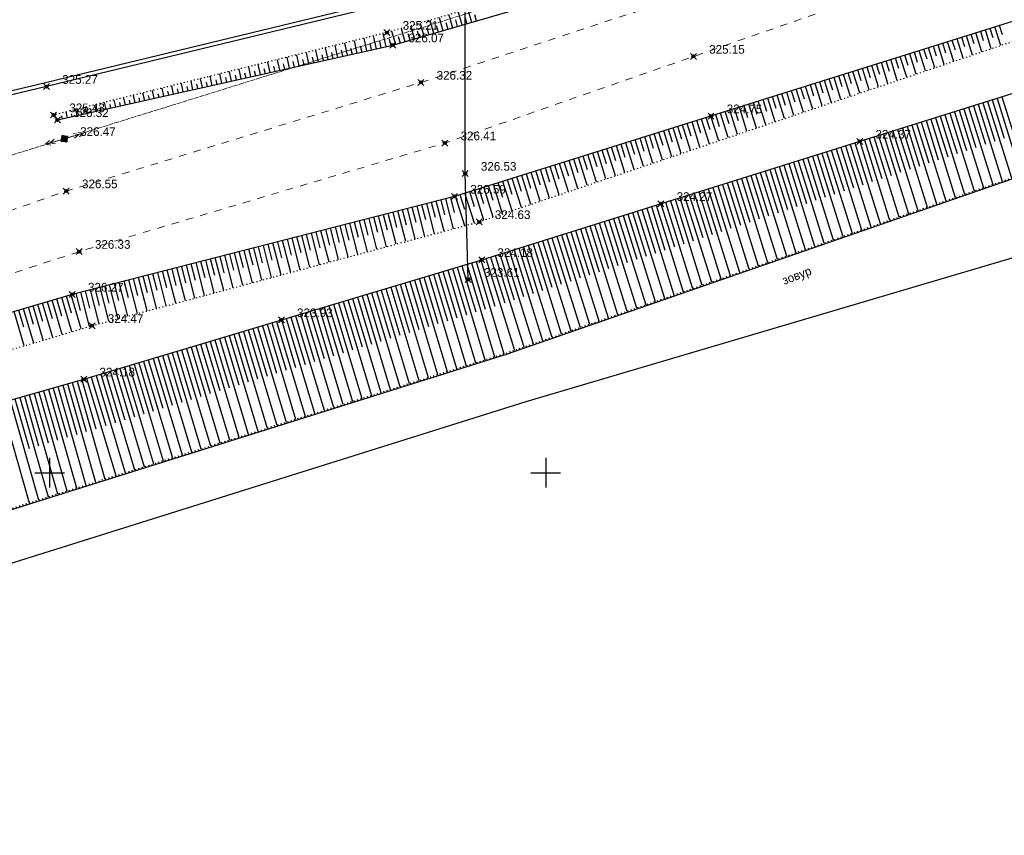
# Model space of a CAD drawing. Header units: metres. Extents: x 705573 to 711566, y 4301675 to 4311183.
# Tile 106 of 256: x 707975 to 708075, y 4308495 to 4308577. Entities that reach past the tile are written whole.
import ezdxf

# ---------------------------------------------------------------- set-up
doc = ezdxf.new("R2010")
doc.units = ezdxf.units.M
doc.header["$LTSCALE"] = 0.5
doc.header["$PDMODE"] = 35
doc.header["$PDSIZE"] = 0.3
for name, pattern in [('Auto_Street_NotBorder_Line_m1', [3, 1.5, -1.5]), ('Commnctn_Electr_VLP_High_Built_m1', [1, 1, 0]), ('Контура низ откосов  Штриховая 0.1-0.5 - - - - - - -', [0.6, 0.1, -0.5])]:
    doc.linetypes.add(name, pattern=pattern)
for name, color, linetype in [('(001) Сетка', 92, 'Continuous'), ('(004) Точки рельефа', 7, 'Continuous'), ('(013) Газ', 30, 'ИК_Газопровод -------г--------'), ('(027) Гидрография', 7, 'Continuous'), ('(035) Откосы', 7, 'Continuous'), ('(037) Контуры', 7, 'Continuous'), ('(040) Ограда', 7, 'Continuous')]:
    doc.layers.add(name, color=color, linetype=linetype)
doc.layers.add('AUTO#_ROADS_EXIST_L', color=7, linetype='Continuous', lineweight=15, true_color=0x000000)
doc.layers.add('COMMN_OBJCT_#####_B', color=7, linetype='Continuous', lineweight=15, true_color=0x000000)
doc.layers.add('COMMN_OBJCT_ELCTR_B', color=7, linetype='Continuous', true_color=0x000000)
doc.layers.add('COMMN_OBJCT_ELCTR_L', color=7, linetype='Continuous', true_color=0x000000)
doc.styles.add('BM-431', font='txt')
doc.styles.add('D-431', font='txt')
doc.styles.get("Standard").update_dxf_attribs({"font": 'times.ttf'})
doc.linetypes.add('GAZ_VOZDUSH', pattern='A,1,-2,["~",Standard,S=3,R=0,X=-1.5,Y=-1.5],-1,10', length=14)
doc.linetypes.add('ИК_Газопровод -------г--------', pattern='A,9,-0.6,["Г",Standard,S=1.2,R=0,X=0,Y=-0.6],-1.2', length=10.8)
doc.linetypes.add('ОГРАДА_ГЛИН', pattern='A,4,["|",Standard,S=0.8,R=0,X=0,Y=-0.8],0.5,["|",Standard,S=0.8,R=0,X=0,Y=-0.8],3.5', length=8)

# ---------------------------------------------------------------- blocks, each defined once
blk = doc.blocks.new('CommnctnPoleRCsquare_m1')
at = {"layer": 'COMMN_OBJCT_#####_B', "lineweight": 13, "true_color": 0xfffffe}
blk.add_hatch(color=7, dxfattribs=at).paths.add_polyline_path([(-0.6, 0.6), (-0.6, -0.6), (0.6, -0.6), (0.6, 0.6)])
at = {"layer": 'COMMN_OBJCT_#####_B', "lineweight": 13, "true_color": 0x000000}
blk.add_hatch(color=18, dxfattribs=at).paths.add_polyline_path([(-0.1, 0, 1), (0.1, 0, 1)])
at = {"layer": 'COMMN_OBJCT_#####_B', "color": 18, "lineweight": 9, "true_color": 0x000000}
blk.add_lwpolyline([(0.6, 0.6), (-0.6, 0.6), (-0.6, -0.6), (0.6, -0.6)], close=True, dxfattribs=at)
blk.add_circle((0, 0), 0.1, dxfattribs=at)
blk = doc.blocks.new('ElectricHighVLP_m1')
at = {"layer": 'COMMN_OBJCT_ELCTR_B', "color": 18, "linetype": 'Continuous', "lineweight": 20, "true_color": 0x000000}
for p, q in [((0, 0), (4, 0)), ((3, 0), (2, 0.5)), ((3, 0), (2, -0.5)), ((4, 0), (3, 0.5)), ((4, 0), (3, -0.5))]:
    blk.add_line(p, q, dxfattribs=at)
blk = doc.blocks.new('Setka')
at = {"layer": '(001) Сетка'}
for p, q in [((0, 1.5), (0, -1.5)), ((-1.5, 0), (1.5, 0))]:
    blk.add_line(p, q, dxfattribs=at)

msp = doc.modelspace()

# ---------------------------------------------------------------- linework, layer by layer
at = {"layer": '(013) Газ', "linetype": 'GAZ_VOZDUSH', "flags": 128}
msp.add_lwpolyline([(708020.656, 4308550.859), (708020.347, 4308561.55), (708020.347, 4308582.314), (708066.527, 4308595.733), (708114.826, 4308614.675), (708129.269, 4308766.29)], dxfattribs=at)
at = {"layer": '(027) Гидрография', "color": 4}
for points, elevation in [([(707567.997, 4308409.714), (707572.213, 4308410.824), (707620.984, 4308423.673), (707772.66, 4308463.725), (707924.336, 4308511.918), (708024.512, 4308543.363), (708124.69, 4308578.077), (708133.047, 4308582.686), (708145.112, 4308589.341), (708157.025, 4308592.604), (708191.793, 4308611.932)], 319.636), ([(707569.987, 4308404.936), (707574.204, 4308406.046), (707622.975, 4308418.895), (707774.65, 4308458.947), (707926.326, 4308507.14), (708026.502, 4308538.585), (708081.049, 4308554.696), (708126.68, 4308573.299), (708135.037, 4308577.909), (708147.102, 4308584.563), (708159.015, 4308587.826), (708193.783, 4308607.154)], 319.998)]:
    msp.add_lwpolyline(points, dxfattribs=dict(at, elevation=elevation))
at = {"layer": '(035) Откосы'}
for p, q in [((708018.687, 4308577.543, 326.315), (708019.065, 4308576.24, 326.315)), ((708019.646, 4308577.818, 326.315), (708020.023, 4308576.518, 326.315)), ((708020.605, 4308578.093, 326.315), (708020.981, 4308576.795, 326.315)), ((708021.272, 4308577.582, 326.315), (708021.46, 4308576.934, 326.315)), ((708015.811, 4308576.718, 326.315), (708016.192, 4308575.406, 326.315)), ((708016.77, 4308576.993, 326.315), (708017.15, 4308575.684, 326.315)), ((708017.729, 4308577.268, 326.315), (708018.108, 4308575.962, 326.315)), ((708018.397, 4308576.753, 326.315), (708018.587, 4308576.101, 326.315)), ((708019.356, 4308577.029, 326.315), (708019.544, 4308576.379, 326.315)), ((708020.314, 4308577.306, 326.315), (708020.502, 4308576.656, 326.315)), ((708012.055, 4308575.656, 326.315), (708012.349, 4308574.337, 326.315)), ((708012.935, 4308575.893, 326.315), (708013.318, 4308574.572, 326.315)), ((708013.894, 4308576.168, 326.315), (708014.276, 4308574.85, 326.315)), ((708014.564, 4308575.647, 326.315), (708014.755, 4308574.989, 326.315)), ((708014.853, 4308576.443, 326.315), (708015.234, 4308575.128, 326.315)), ((708015.522, 4308575.924, 326.315), (708015.713, 4308575.267, 326.315)), ((708016.481, 4308576.2, 326.315), (708016.671, 4308575.545, 326.315)), ((708017.439, 4308576.477, 326.315), (708017.629, 4308575.823, 326.315)), ((708071.646, 4308574.609, 326.118), (708071.345, 4308575.569, 326.118)), ((708072.421, 4308573.81, 326.118), (708071.822, 4308575.718, 326.118)), ((708072.597, 4308574.919, 326.118), (708072.299, 4308575.868, 326.118)), ((708073.368, 4308574.13, 326.118), (708072.776, 4308576.017, 326.118)), ((708073.547, 4308575.229, 326.118), (708073.253, 4308576.167, 326.118)), ((708074.315, 4308574.451, 326.118), (708073.73, 4308576.316, 326.118)), ((708074.497, 4308575.538, 326.118), (708074.206, 4308576.466, 326.118)), ((708008.181, 4308574.698, 326.315), (708008.456, 4308573.469, 326.315)), ((708009.15, 4308574.938, 326.315), (708009.429, 4308573.686, 326.315)), ((708010.118, 4308575.177, 326.315), (708010.403, 4308573.903, 326.315)), ((708010.746, 4308574.654, 326.315), (708010.889, 4308574.012, 326.315)), ((708011.087, 4308575.417, 326.315), (708011.376, 4308574.12, 326.315)), ((708011.717, 4308574.883, 326.315), (708011.863, 4308574.229, 326.315)), ((708012.687, 4308575.112, 326.315), (708012.836, 4308574.446, 326.315)), ((708013.606, 4308575.371, 326.315), (708013.797, 4308574.711, 326.315)), ((708068.795, 4308573.68, 326.118), (708068.484, 4308574.671, 326.118)), ((708069.58, 4308572.85, 326.118), (708068.961, 4308574.821, 326.118)), ((708069.746, 4308573.99, 326.118), (708069.438, 4308574.97, 326.118)), ((708070.527, 4308573.17, 326.118), (708069.915, 4308575.12, 326.118)), ((708070.696, 4308574.3, 326.118), (708070.392, 4308575.27, 326.118)), ((708071.474, 4308573.49, 326.118), (708070.869, 4308575.419, 326.118)), ((708004.308, 4308573.74, 326.315), (708004.562, 4308572.6, 326.315)), ((708005.276, 4308573.98, 326.315), (708005.535, 4308572.817, 326.315)), ((708006.245, 4308574.219, 326.315), (708006.509, 4308573.035, 326.315)), ((708006.862, 4308573.741, 326.315), (708006.996, 4308573.143, 326.315)), ((708007.213, 4308574.459, 326.315), (708007.482, 4308573.252, 326.315)), ((708007.833, 4308573.969, 326.315), (708007.969, 4308573.36, 326.315)), ((708008.804, 4308574.198, 326.315), (708008.942, 4308573.577, 326.315)), ((708009.775, 4308574.426, 326.315), (708009.916, 4308573.795, 326.315)), ((708065.791, 4308571.569, 326.118), (708065.147, 4308573.624, 326.118)), ((708065.944, 4308572.751, 326.118), (708065.623, 4308573.774, 326.118)), ((708066.738, 4308571.889, 326.118), (708066.1, 4308573.924, 326.118)), ((708066.895, 4308573.061, 326.118), (708066.577, 4308574.073, 326.118)), ((708067.685, 4308572.209, 326.118), (708067.054, 4308574.223, 326.118)), ((708067.845, 4308573.371, 326.118), (708067.531, 4308574.372, 326.118)), ((708068.632, 4308572.529, 326.118), (708068.008, 4308574.522, 326.118)), ((708000.434, 4308572.782, 326.315), (708000.668, 4308571.732, 326.315)), ((708001.402, 4308573.022, 326.315), (708001.642, 4308571.949, 326.315)), ((708002.008, 4308572.599, 326.315), (708002.128, 4308572.057, 326.315)), ((708002.371, 4308573.261, 326.315), (708002.615, 4308572.166, 326.315)), ((708002.978, 4308572.828, 326.315), (708003.102, 4308572.274, 326.315)), ((708003.339, 4308573.501, 326.315), (708003.589, 4308572.383, 326.315)), ((708003.949, 4308573.056, 326.315), (708004.075, 4308572.492, 326.315)), ((708004.92, 4308573.284, 326.315), (708005.049, 4308572.709, 326.315)), ((708005.891, 4308573.513, 326.315), (708006.022, 4308572.926, 326.315)), ((708062.143, 4308571.513, 326.118), (708061.809, 4308572.578, 326.118)), ((708062.95, 4308570.608, 326.118), (708062.286, 4308572.727, 326.118)), ((708063.093, 4308571.823, 326.118), (708062.762, 4308572.877, 326.118)), ((708063.897, 4308570.928, 326.118), (708063.239, 4308573.026, 326.118)), ((708064.043, 4308572.132, 326.118), (708063.716, 4308573.176, 326.118)), ((708064.844, 4308571.249, 326.118), (708064.193, 4308573.325, 326.118)), ((708064.994, 4308572.442, 326.118), (708064.67, 4308573.475, 326.118)), ((707995.592, 4308571.585, 326.315), (707995.801, 4308570.646, 326.315)), ((707996.56, 4308571.824, 326.315), (707996.775, 4308570.863, 326.315)), ((707997.529, 4308572.064, 326.315), (707997.748, 4308571.08, 326.315)), ((707998.124, 4308571.686, 326.315), (707998.235, 4308571.189, 326.315)), ((707998.497, 4308572.303, 326.315), (707998.721, 4308571.297, 326.315)), ((707999.095, 4308571.914, 326.315), (707999.208, 4308571.406, 326.315)), ((707999.466, 4308572.543, 326.315), (707999.695, 4308571.514, 326.315)), ((708000.066, 4308572.143, 326.315), (708000.182, 4308571.623, 326.315)), ((708001.037, 4308572.371, 326.315), (708001.155, 4308571.84, 326.315)), ((708059.292, 4308570.584, 326.118), (708058.948, 4308571.68, 326.118)), ((708060.109, 4308569.648, 326.118), (708059.425, 4308571.83, 326.118)), ((708060.242, 4308570.894, 326.118), (708059.901, 4308571.979, 326.118)), ((708061.056, 4308569.968, 326.118), (708060.378, 4308572.129, 326.118)), ((708061.192, 4308571.203, 326.118), (708060.855, 4308572.278, 326.118)), ((708062.003, 4308570.288, 326.118), (708061.332, 4308572.428, 326.118)), ((707991.718, 4308570.627, 326.315), (707991.908, 4308569.777, 326.315)), ((707992.686, 4308570.866, 326.315), (707992.881, 4308569.994, 326.315)), ((707993.655, 4308571.106, 326.315), (707993.854, 4308570.211, 326.315)), ((707994.24, 4308570.773, 326.315), (707994.341, 4308570.32, 326.315)), ((707994.623, 4308571.345, 326.315), (707994.828, 4308570.429, 326.315)), ((707995.211, 4308571.001, 326.315), (707995.314, 4308570.537, 326.315)), ((707996.182, 4308571.229, 326.315), (707996.288, 4308570.754, 326.315)), ((707997.153, 4308571.458, 326.315), (707997.261, 4308570.971, 326.315)), ((708056.321, 4308568.367, 326.118), (708055.61, 4308570.633, 326.118)), ((708056.44, 4308569.655, 326.118), (708056.087, 4308570.783, 326.118)), ((708057.268, 4308568.687, 326.118), (708056.564, 4308570.933, 326.118)), ((708057.391, 4308569.965, 326.118), (708057.04, 4308571.082, 326.118)), ((708058.215, 4308569.007, 326.118), (708057.517, 4308571.232, 326.118)), ((708058.341, 4308570.274, 326.118), (708057.994, 4308571.381, 326.118)), ((708059.162, 4308569.327, 326.118), (708058.471, 4308571.531, 326.118)), ((707987.844, 4308569.669, 326.315), (707988.014, 4308568.908, 326.315)), ((707988.813, 4308569.908, 326.315), (707988.987, 4308569.126, 326.315)), ((707989.385, 4308569.631, 326.315), (707989.474, 4308569.234, 326.315)), ((707989.781, 4308570.148, 326.315), (707989.961, 4308569.343, 326.315)), ((707990.356, 4308569.859, 326.315), (707990.447, 4308569.451, 326.315)), ((707990.75, 4308570.387, 326.315), (707990.934, 4308569.56, 326.315)), ((707991.327, 4308570.088, 326.315), (707991.421, 4308569.669, 326.315)), ((707992.298, 4308570.316, 326.315), (707992.394, 4308569.886, 326.315)), ((707993.269, 4308570.544, 326.315), (707993.368, 4308570.103, 326.315)), ((708052.639, 4308568.416, 326.118), (708052.272, 4308569.587, 326.118)), ((708053.48, 4308567.406, 326.118), (708052.749, 4308569.736, 326.118)), ((708053.589, 4308568.726, 326.118), (708053.226, 4308569.886, 326.118)), ((708054.427, 4308567.726, 326.118), (708053.703, 4308570.035, 326.118)), ((708054.54, 4308569.036, 326.118), (708054.179, 4308570.185, 326.118)), ((708055.374, 4308568.047, 326.118), (708054.656, 4308570.334, 326.118)), ((708055.49, 4308569.345, 326.118), (708055.133, 4308570.484, 326.118)), ((707983.97, 4308568.711, 326.315), (707984.12, 4308568.04, 326.315)), ((707984.939, 4308568.95, 326.315), (707985.094, 4308568.257, 326.315)), ((707985.502, 4308568.718, 326.315), (707985.58, 4308568.366, 326.315)), ((707985.907, 4308569.19, 326.315), (707986.067, 4308568.474, 326.315)), ((707986.473, 4308568.946, 326.315), (707986.554, 4308568.583, 326.315)), ((707986.876, 4308569.429, 326.315), (707987.04, 4308568.691, 326.315)), ((707987.444, 4308569.174, 326.315), (707987.527, 4308568.8, 326.315)), ((707988.414, 4308569.403, 326.315), (707988.501, 4308569.017, 326.315)), ((708049.788, 4308567.487, 326.118), (708049.411, 4308568.689, 326.118)), ((708050.638, 4308566.446, 326.118), (708049.888, 4308568.839, 326.118)), ((708050.738, 4308567.797, 326.118), (708050.365, 4308568.988, 326.118)), ((708051.585, 4308566.766, 326.118), (708050.842, 4308569.138, 326.118)), ((708051.689, 4308568.107, 326.118), (708051.318, 4308569.287, 326.118)), ((708052.533, 4308567.086, 326.118), (708051.795, 4308569.437, 326.118)), ((708072.514, 4308568.671, 323.865), (708073.725, 4308564.807, 323.865)), ((708072.991, 4308568.821, 323.865), (708075.408, 4308561.105, 323.865)), ((708073.468, 4308568.97, 323.865), (708074.674, 4308565.12, 323.865)), ((708073.946, 4308569.12, 323.865), (708076.353, 4308561.433, 323.865)), ((708074.423, 4308569.269, 323.865), (708075.624, 4308565.433, 323.865)), ((707980.097, 4308567.753, 326.315), (707980.226, 4308567.171, 326.315)), ((707981.065, 4308567.992, 326.315), (707981.2, 4308567.388, 326.315)), ((707981.618, 4308567.804, 326.315), (707981.687, 4308567.497, 326.315)), ((707982.034, 4308568.232, 326.315), (707982.173, 4308567.605, 326.315)), ((707982.589, 4308568.033, 326.315), (707982.66, 4308567.714, 326.315)), ((707983.002, 4308568.471, 326.315), (707983.147, 4308567.823, 326.315)), ((707983.56, 4308568.261, 326.315), (707983.633, 4308567.931, 326.315)), ((707984.531, 4308568.489, 326.315), (707984.607, 4308568.148, 326.315)), ((708046.85, 4308565.165, 326.118), (708046.073, 4308567.642, 326.118)), ((708046.937, 4308566.558, 326.118), (708046.55, 4308567.792, 326.118)), ((708047.797, 4308565.485, 326.118), (708047.027, 4308567.941, 326.118)), ((708047.887, 4308566.868, 326.118), (708047.504, 4308568.091, 326.118)), ((708048.744, 4308565.805, 326.118), (708047.98, 4308568.241, 326.118)), ((708048.838, 4308567.178, 326.118), (708048.457, 4308568.39, 326.118)), ((708049.691, 4308566.125, 326.118), (708048.934, 4308568.54, 326.118)), ((708069.174, 4308567.625, 323.865), (708071.627, 4308559.795, 323.865)), ((708069.651, 4308567.775, 323.865), (708070.875, 4308563.867, 323.865)), ((708070.129, 4308567.924, 323.865), (708072.572, 4308560.123, 323.865)), ((708070.606, 4308568.074, 323.865), (708071.825, 4308564.18, 323.865)), ((708071.083, 4308568.223, 323.865), (708073.517, 4308560.45, 323.865)), ((708071.56, 4308568.373, 323.865), (708072.775, 4308564.493, 323.865)), ((708072.037, 4308568.522, 323.865), (708074.463, 4308560.778, 323.865)), ((707979.676, 4308567.348, 326.315), (707979.74, 4308567.063, 326.315)), ((707980.647, 4308567.576, 326.315), (707980.713, 4308567.28, 326.315)), ((708044.009, 4308564.204, 326.118), (708043.212, 4308566.745, 326.118)), ((708044.086, 4308565.629, 326.118), (708043.689, 4308566.895, 326.118)), ((708044.956, 4308564.524, 326.118), (708044.166, 4308567.044, 326.118)), ((708045.036, 4308565.939, 326.118), (708044.643, 4308567.194, 326.118)), ((708045.903, 4308564.845, 326.118), (708045.119, 4308567.343, 326.118)), ((708045.986, 4308566.249, 326.118), (708045.596, 4308567.493, 326.118)), ((708066.311, 4308566.729, 323.865), (708068.791, 4308558.812, 323.865)), ((708066.789, 4308566.878, 323.865), (708068.026, 4308562.927, 323.865)), ((708067.266, 4308567.028, 323.865), (708069.736, 4308559.14, 323.865)), ((708067.743, 4308567.177, 323.865), (708068.976, 4308563.24, 323.865)), ((708068.22, 4308567.326, 323.865), (708070.681, 4308559.468, 323.865)), ((708068.697, 4308567.476, 323.865), (708069.926, 4308563.554, 323.865)), ((708040.284, 4308564.391, 326.118), (708039.874, 4308565.698, 326.118)), ((708041.168, 4308563.244, 326.118), (708040.351, 4308565.848, 326.118)), ((708041.235, 4308564.7, 326.118), (708040.828, 4308565.997, 326.118)), ((708042.115, 4308563.564, 326.118), (708041.305, 4308566.147, 326.118)), ((708042.185, 4308565.01, 326.118), (708041.782, 4308566.296, 326.118)), ((708043.062, 4308563.884, 326.118), (708042.258, 4308566.446, 326.118)), ((708043.135, 4308565.32, 326.118), (708042.735, 4308566.595, 326.118)), ((708062.971, 4308565.683, 323.865), (708064.227, 4308561.674, 323.865)), ((708063.449, 4308565.832, 323.865), (708065.955, 4308557.83, 323.865)), ((708063.926, 4308565.981, 323.865), (708065.177, 4308561.988, 323.865)), ((708064.403, 4308566.131, 323.865), (708066.9, 4308558.157, 323.865)), ((708064.88, 4308566.28, 323.865), (708066.126, 4308562.301, 323.865)), ((708065.357, 4308566.43, 323.865), (708067.845, 4308558.485, 323.865)), ((708065.834, 4308566.579, 323.865), (708067.076, 4308562.614, 323.865)), ((708037.38, 4308561.963, 326.118), (708036.536, 4308564.651, 326.118)), ((708037.433, 4308563.462, 326.118), (708037.013, 4308564.801, 326.118)), ((708038.327, 4308562.283, 326.118), (708037.49, 4308564.95, 326.118)), ((708038.384, 4308563.771, 326.118), (708037.967, 4308565.1, 326.118)), ((708039.274, 4308562.603, 326.118), (708038.444, 4308565.249, 326.118)), ((708039.334, 4308564.081, 326.118), (708038.921, 4308565.399, 326.118)), ((708040.221, 4308562.923, 326.118), (708039.397, 4308565.549, 326.118)), ((708059.631, 4308564.637, 323.865), (708062.174, 4308556.52, 323.865)), ((708060.109, 4308564.786, 323.865), (708061.377, 4308560.735, 323.865)), ((708060.586, 4308564.935, 323.865), (708063.119, 4308556.847, 323.865)), ((708061.063, 4308565.085, 323.865), (708062.327, 4308561.048, 323.865)), ((708061.54, 4308565.234, 323.865), (708064.064, 4308557.175, 323.865)), ((708062.017, 4308565.384, 323.865), (708063.277, 4308561.361, 323.865)), ((708062.494, 4308565.533, 323.865), (708065.01, 4308557.502, 323.865)), ((708034.538, 4308561.002, 326.118), (708033.675, 4308563.754, 326.118)), ((708034.582, 4308562.533, 326.118), (708034.152, 4308563.903, 326.118)), ((708035.486, 4308561.322, 326.118), (708034.629, 4308564.053, 326.118)), ((708035.532, 4308562.842, 326.118), (708035.106, 4308564.203, 326.118)), ((708036.433, 4308561.643, 326.118), (708035.583, 4308564.352, 326.118)), ((708036.483, 4308563.152, 326.118), (708036.06, 4308564.502, 326.118)), ((708056.769, 4308563.74, 323.865), (708059.338, 4308555.537, 323.865)), ((708057.246, 4308563.889, 323.865), (708058.528, 4308559.795, 323.865)), ((708057.723, 4308564.039, 323.865), (708060.283, 4308555.864, 323.865)), ((708058.2, 4308564.188, 323.865), (708059.478, 4308560.108, 323.865)), ((708058.677, 4308564.338, 323.865), (708061.228, 4308556.192, 323.865)), ((708059.154, 4308564.487, 323.865), (708060.428, 4308560.421, 323.865)), ((708030.781, 4308561.294, 326.118), (708030.338, 4308562.707, 326.118)), ((708031.697, 4308560.042, 326.118), (708030.814, 4308562.857, 326.118)), ((708031.731, 4308561.604, 326.118), (708031.291, 4308563.006, 326.118)), ((708032.644, 4308560.362, 326.118), (708031.768, 4308563.156, 326.118)), ((708032.681, 4308561.914, 326.118), (708032.245, 4308563.305, 326.118)), ((708033.591, 4308560.682, 326.118), (708032.722, 4308563.455, 326.118)), ((708033.632, 4308562.223, 326.118), (708033.199, 4308563.604, 326.118)), ((708053.429, 4308562.694, 323.865), (708054.729, 4308558.542, 323.865)), ((708053.906, 4308562.843, 323.865), (708056.502, 4308554.554, 323.865)), ((708054.383, 4308562.993, 323.865), (708055.679, 4308558.855, 323.865)), ((708054.86, 4308563.142, 323.865), (708057.447, 4308554.882, 323.865)), ((708055.337, 4308563.292, 323.865), (708056.629, 4308559.168, 323.865)), ((708055.814, 4308563.441, 323.865), (708058.393, 4308555.209, 323.865)), ((708056.291, 4308563.59, 323.865), (708057.578, 4308559.482, 323.865)), ((708027.909, 4308558.761, 326.118), (708027, 4308561.66, 326.118)), ((708027.93, 4308560.365, 326.118), (708027.477, 4308561.81, 326.118)), ((708028.856, 4308559.081, 326.118), (708027.953, 4308561.959, 326.118)), ((708028.88, 4308560.675, 326.118), (708028.43, 4308562.109, 326.118)), ((708029.803, 4308559.401, 326.118), (708028.907, 4308562.258, 326.118)), ((708029.83, 4308560.985, 326.118), (708029.384, 4308562.408, 326.118)), ((708030.75, 4308559.721, 326.118), (708029.861, 4308562.557, 326.118)), ((708050.089, 4308561.648, 323.865), (708052.721, 4308553.244, 323.865)), ((708050.566, 4308561.797, 323.865), (708051.88, 4308557.602, 323.865)), ((708051.043, 4308561.947, 323.865), (708053.666, 4308553.571, 323.865)), ((708051.52, 4308562.096, 323.865), (708052.829, 4308557.916, 323.865)), ((708051.997, 4308562.245, 323.865), (708054.611, 4308553.899, 323.865)), ((708052.474, 4308562.395, 323.865), (708053.779, 4308558.229, 323.865)), ((708052.952, 4308562.544, 323.865), (708055.557, 4308554.227, 323.865)), ((708025.068, 4308557.8, 326.118), (708024.139, 4308560.763, 326.118)), ((708025.078, 4308559.436, 326.118), (708024.616, 4308560.912, 326.118)), ((708026.015, 4308558.12, 326.118), (708025.092, 4308561.062, 326.118)), ((708026.029, 4308559.746, 326.118), (708025.569, 4308561.211, 326.118)), ((708026.962, 4308558.441, 326.118), (708026.046, 4308561.361, 326.118)), ((708026.979, 4308560.056, 326.118), (708026.523, 4308561.511, 326.118)), ((708047.226, 4308560.751, 323.865), (708049.885, 4308552.261, 323.865)), ((708047.703, 4308560.9, 323.865), (708049.03, 4308556.663, 323.865)), ((708048.18, 4308561.05, 323.865), (708050.83, 4308552.589, 323.865)), ((708048.657, 4308561.199, 323.865), (708049.98, 4308556.976, 323.865)), ((708049.134, 4308561.349, 323.865), (708051.775, 4308552.916, 323.865)), ((708049.612, 4308561.498, 323.865), (708050.93, 4308557.289, 323.865)), ((708021.277, 4308558.198, 326.118), (708020.801, 4308559.716, 326.118)), ((708022.227, 4308556.839, 326.118), (708021.278, 4308559.865, 326.118)), ((708022.227, 4308558.507, 326.118), (708021.755, 4308560.015, 326.118)), ((708023.174, 4308557.16, 326.118), (708022.231, 4308560.165, 326.118)), ((708023.178, 4308558.817, 326.118), (708022.708, 4308560.314, 326.118)), ((708024.121, 4308557.48, 326.118), (708023.185, 4308560.464, 326.118)), ((708024.128, 4308559.127, 326.118), (708023.662, 4308560.613, 326.118)), ((708043.886, 4308559.705, 323.865), (708045.231, 4308555.41, 323.865)), ((708044.363, 4308559.854, 323.865), (708047.049, 4308551.278, 323.865)), ((708044.84, 4308560.004, 323.865), (708046.181, 4308555.723, 323.865)), ((708045.317, 4308560.153, 323.865), (708047.994, 4308551.606, 323.865)), ((708045.794, 4308560.303, 323.865), (708047.131, 4308556.036, 323.865)), ((708046.272, 4308560.452, 323.865), (708048.94, 4308551.934, 323.865)), ((708046.749, 4308560.602, 323.865), (708048.08, 4308556.349, 323.865)), ((708018.213, 4308555.73, 326.118), (708017.435, 4308558.766, 326.118)), ((708018.308, 4308557.375, 326.118), (708017.919, 4308558.89, 326.118)), ((708019.178, 4308555.989, 326.118), (708018.404, 4308559.014, 326.118)), ((708019.274, 4308557.628, 326.118), (708018.888, 4308559.138, 326.118)), ((708020.304, 4308556.291, 326.118), (708019.37, 4308559.267, 326.118)), ((708020.317, 4308557.919, 326.118), (708019.847, 4308559.417, 326.118)), ((708021.27, 4308556.55, 326.118), (708020.324, 4308559.566, 326.118)), ((708041.023, 4308558.808, 323.865), (708042.382, 4308554.47, 323.865)), ((708041.5, 4308558.958, 323.865), (708044.213, 4308550.296, 323.865)), ((708041.977, 4308559.107, 323.865), (708043.332, 4308554.783, 323.865)), ((708042.454, 4308559.257, 323.865), (708045.158, 4308550.623, 323.865)), ((708042.932, 4308559.406, 323.865), (708044.281, 4308555.097, 323.865)), ((708043.409, 4308559.556, 323.865), (708046.104, 4308550.951, 323.865)), ((708014.351, 4308554.694, 326.118), (708013.562, 4308557.775, 326.118)), ((708014.44, 4308556.361, 326.118), (708014.046, 4308557.899, 326.118)), ((708015.317, 4308554.953, 326.118), (708014.531, 4308558.023, 326.118)), ((708015.407, 4308556.614, 326.118), (708015.015, 4308558.146, 326.118)), ((708016.282, 4308555.212, 326.118), (708015.499, 4308558.27, 326.118)), ((708016.374, 4308556.868, 326.118), (708015.983, 4308558.394, 326.118)), ((708017.248, 4308555.471, 326.118), (708016.467, 4308558.518, 326.118)), ((708017.341, 4308557.121, 326.118), (708016.951, 4308558.642, 326.118)), ((708037.683, 4308557.762, 323.865), (708040.432, 4308548.985, 323.865)), ((708038.16, 4308557.912, 323.865), (708039.532, 4308553.53, 323.865)), ((708038.637, 4308558.061, 323.865), (708041.377, 4308549.313, 323.865)), ((708039.114, 4308558.211, 323.865), (708040.482, 4308553.844, 323.865)), ((708039.592, 4308558.36, 323.865), (708042.323, 4308549.641, 323.865)), ((708040.069, 4308558.509, 323.865), (708041.432, 4308554.157, 323.865)), ((708040.546, 4308558.659, 323.865), (708043.268, 4308549.968, 323.865)), ((708010.49, 4308553.658, 326.118), (708009.689, 4308556.783, 326.118)), ((708010.573, 4308555.347, 326.118), (708010.174, 4308556.907, 326.118)), ((708011.455, 4308553.917, 326.118), (708010.658, 4308557.031, 326.118)), ((708011.54, 4308555.6, 326.118), (708011.142, 4308557.155, 326.118)), ((708012.421, 4308554.176, 326.118), (708011.626, 4308557.279, 326.118)), ((708012.507, 4308555.854, 326.118), (708012.11, 4308557.403, 326.118)), ((708013.386, 4308554.435, 326.118), (708012.594, 4308557.527, 326.118)), ((708013.473, 4308556.107, 326.118), (708013.078, 4308557.651, 326.118)), ((708034.343, 4308556.716, 323.865), (708035.733, 4308552.278, 323.865)), ((708034.82, 4308556.866, 323.865), (708037.596, 4308548.003, 323.865)), ((708035.297, 4308557.015, 323.865), (708036.683, 4308552.591, 323.865)), ((708035.775, 4308557.164, 323.865), (708038.541, 4308548.33, 323.865)), ((708036.252, 4308557.314, 323.865), (708037.633, 4308552.904, 323.865)), ((708036.729, 4308557.463, 323.865), (708039.487, 4308548.658, 323.865)), ((708037.206, 4308557.613, 323.865), (708038.583, 4308553.217, 323.865)), ((708006.628, 4308552.621, 326.118), (708005.816, 4308555.791, 326.118)), ((708006.706, 4308554.333, 326.118), (708006.301, 4308555.915, 326.118)), ((708007.594, 4308552.881, 326.118), (708006.785, 4308556.039, 326.118)), ((708007.673, 4308554.586, 326.118), (708007.269, 4308556.163, 326.118)), ((708008.559, 4308553.14, 326.118), (708007.753, 4308556.287, 326.118)), ((708008.639, 4308554.84, 326.118), (708008.237, 4308556.411, 326.118)), ((708009.524, 4308553.399, 326.118), (708008.721, 4308556.535, 326.118)), ((708009.606, 4308555.093, 326.118), (708009.205, 4308556.659, 326.118)), ((708031.48, 4308555.82, 323.865), (708032.884, 4308551.338, 323.865)), ((708031.957, 4308555.969, 323.865), (708034.76, 4308547.02, 323.865)), ((708032.435, 4308556.118, 323.865), (708033.834, 4308551.651, 323.865)), ((708032.912, 4308556.268, 323.865), (708035.706, 4308547.348, 323.865)), ((708033.389, 4308556.417, 323.865), (708034.783, 4308551.964, 323.865)), ((708033.866, 4308556.567, 323.865), (708036.651, 4308547.675, 323.865)), ((708002.767, 4308551.585, 326.118), (708001.944, 4308554.799, 326.118)), ((708002.838, 4308553.319, 326.118), (708002.428, 4308554.923, 326.118)), ((708003.732, 4308551.844, 326.118), (708002.912, 4308555.047, 326.118)), ((708003.805, 4308553.572, 326.118), (708003.396, 4308555.171, 326.118)), ((708004.697, 4308552.103, 326.118), (708003.88, 4308555.295, 326.118)), ((708004.772, 4308553.826, 326.118), (708004.364, 4308555.419, 326.118)), ((708005.663, 4308552.362, 326.118), (708004.848, 4308555.543, 326.118)), ((708005.739, 4308554.079, 326.118), (708005.332, 4308555.667, 326.118)), ((708028.14, 4308554.773, 323.865), (708030.979, 4308545.71, 323.865)), ((708028.617, 4308554.923, 323.865), (708030.035, 4308550.398, 323.865)), ((708029.095, 4308555.072, 323.865), (708031.924, 4308546.037, 323.865)), ((708029.572, 4308555.222, 323.865), (708030.984, 4308550.711, 323.865)), ((708030.049, 4308555.371, 323.865), (708032.87, 4308546.365, 323.865)), ((708030.526, 4308555.521, 323.865), (708031.934, 4308551.025, 323.865)), ((708031.003, 4308555.67, 323.865), (708033.815, 4308546.692, 323.865)), ((707998.905, 4308550.549, 326.118), (707998.071, 4308553.807, 326.118)), ((707998.971, 4308552.305, 326.118), (707998.555, 4308553.931, 326.118)), ((707999.87, 4308550.808, 326.118), (707999.039, 4308554.055, 326.118)), ((707999.938, 4308552.559, 326.118), (707999.523, 4308554.179, 326.118)), ((708000.836, 4308551.067, 326.118), (708000.007, 4308554.303, 326.118)), ((708000.905, 4308552.812, 326.118), (708000.491, 4308554.427, 326.118)), ((708001.801, 4308551.326, 326.118), (708000.975, 4308554.551, 326.118)), ((708001.872, 4308553.066, 326.118), (708001.459, 4308554.675, 326.118)), ((708024.8, 4308553.727, 323.865), (708026.235, 4308549.145, 323.865)), ((708025.277, 4308553.877, 323.865), (708028.143, 4308544.727, 323.865)), ((708025.755, 4308554.026, 323.865), (708027.185, 4308549.459, 323.865)), ((708026.232, 4308554.176, 323.865), (708029.088, 4308545.055, 323.865)), ((708026.709, 4308554.325, 323.865), (708028.135, 4308549.772, 323.865)), ((708027.186, 4308554.475, 323.865), (708030.034, 4308545.382, 323.865)), ((708027.663, 4308554.624, 323.865), (708029.085, 4308550.085, 323.865)), ((707995.043, 4308549.513, 326.118), (707994.198, 4308552.816, 326.118)), ((707995.104, 4308551.291, 326.118), (707994.682, 4308552.939, 326.118)), ((707996.009, 4308549.772, 326.118), (707995.166, 4308553.063, 326.118)), ((707996.071, 4308551.545, 326.118), (707995.65, 4308553.187, 326.118)), ((707996.974, 4308550.031, 326.118), (707996.134, 4308553.311, 326.118)), ((707997.038, 4308551.798, 326.118), (707996.618, 4308553.435, 326.118)), ((707997.94, 4308550.29, 326.118), (707997.102, 4308553.559, 326.118)), ((707998.004, 4308552.052, 326.118), (707997.586, 4308553.683, 326.118)), ((708021.937, 4308552.832, 323.865), (708023.331, 4308548.187, 323.865)), ((708022.415, 4308552.98, 323.865), (708025.307, 4308543.744, 323.865)), ((708022.892, 4308553.13, 323.865), (708024.336, 4308548.519, 323.865)), ((708023.369, 4308553.279, 323.865), (708026.253, 4308544.072, 323.865)), ((708023.846, 4308553.428, 323.865), (708025.286, 4308548.832, 323.865)), ((708024.323, 4308553.578, 323.865), (708027.198, 4308544.399, 323.865)), ((707991.182, 4308548.477, 326.118), (707990.325, 4308551.824, 326.118)), ((707991.237, 4308550.277, 326.118), (707990.809, 4308551.948, 326.118)), ((707992.147, 4308548.736, 326.118), (707991.293, 4308552.072, 326.118)), ((707992.203, 4308550.531, 326.118), (707991.777, 4308552.196, 326.118)), ((707993.113, 4308548.995, 326.118), (707992.261, 4308552.32, 326.118)), ((707993.17, 4308550.784, 326.118), (707992.745, 4308552.444, 326.118)), ((707994.078, 4308549.254, 326.118), (707993.229, 4308552.568, 326.118)), ((707994.137, 4308551.038, 326.118), (707993.714, 4308552.692, 326.118)), ((708018.585, 4308551.825, 323.865), (708021.388, 4308542.487, 323.865)), ((708019.064, 4308551.969, 323.865), (708020.465, 4308547.303, 323.865)), ((708019.543, 4308552.113, 323.865), (708022.342, 4308542.787, 323.865)), ((708020.022, 4308552.257, 323.865), (708021.421, 4308547.597, 323.865)), ((708020.501, 4308552.4, 323.865), (708023.297, 4308543.086, 323.865)), ((708020.979, 4308552.544, 323.865), (708022.377, 4308547.89, 323.865)), ((708021.458, 4308552.688, 323.865), (708024.251, 4308543.386, 323.865)), ((707987.32, 4308547.441, 326.118), (707986.452, 4308550.832, 326.118)), ((707987.369, 4308549.263, 326.118), (707986.936, 4308550.956, 326.118)), ((707988.286, 4308547.7, 326.118), (707987.42, 4308551.08, 326.118)), ((707988.336, 4308549.517, 326.118), (707987.904, 4308551.204, 326.118)), ((707989.251, 4308547.959, 326.118), (707988.388, 4308551.328, 326.118)), ((707989.303, 4308549.77, 326.118), (707988.872, 4308551.452, 326.118)), ((707990.216, 4308548.218, 326.118), (707989.357, 4308551.576, 326.118)), ((707990.27, 4308550.024, 326.118), (707989.841, 4308551.7, 326.118)), ((708015.233, 4308550.819, 323.865), (708016.641, 4308546.129, 323.865)), ((708015.712, 4308550.963, 323.865), (708018.526, 4308541.589, 323.865)), ((708016.191, 4308551.107, 323.865), (708017.597, 4308546.423, 323.865)), ((708016.67, 4308551.25, 323.865), (708019.48, 4308541.888, 323.865)), ((708017.148, 4308551.394, 323.865), (708018.553, 4308546.716, 323.865)), ((708017.627, 4308551.538, 323.865), (708020.434, 4308542.188, 323.865)), ((708018.106, 4308551.682, 323.865), (708019.509, 4308547.01, 323.865)), ((707983.459, 4308546.405, 326.118), (707982.579, 4308549.84, 326.118)), ((707983.502, 4308548.249, 326.118), (707983.063, 4308549.964, 326.118)), ((707984.424, 4308546.664, 326.118), (707983.547, 4308550.088, 326.118)), ((707984.469, 4308548.503, 326.118), (707984.031, 4308550.212, 326.118)), ((707985.389, 4308546.923, 326.118), (707984.515, 4308550.336, 326.118)), ((707985.436, 4308548.756, 326.118), (707984.999, 4308550.46, 326.118)), ((707986.355, 4308547.182, 326.118), (707985.484, 4308550.584, 326.118)), ((707986.403, 4308549.01, 326.118), (707985.968, 4308550.708, 326.118)), ((708011.881, 4308549.813, 323.865), (708014.709, 4308540.391, 323.865)), ((708012.36, 4308549.957, 323.865), (708013.773, 4308545.248, 323.865)), ((708012.838, 4308550.1, 323.865), (708015.663, 4308540.69, 323.865)), ((708013.317, 4308550.244, 323.865), (708014.729, 4308545.542, 323.865)), ((708013.796, 4308550.388, 323.865), (708016.617, 4308540.99, 323.865)), ((708014.275, 4308550.532, 323.865), (708015.685, 4308545.836, 323.865)), ((708014.754, 4308550.675, 323.865), (708017.572, 4308541.289, 323.865)), ((707979.743, 4308545.324, 326.118), (707978.726, 4308548.775, 326.118)), ((707979.714, 4308547.191, 326.118), (707979.205, 4308548.916, 326.118)), ((707980.702, 4308545.608, 326.118), (707979.685, 4308549.058, 326.118)), ((707980.672, 4308547.474, 326.118), (707980.164, 4308549.199, 326.118)), ((707981.66, 4308545.892, 326.118), (707980.643, 4308549.34, 326.118)), ((707981.571, 4308547.733, 326.118), (707981.127, 4308549.468, 326.118)), ((707982.495, 4308546.139, 326.118), (707981.611, 4308549.592, 326.118)), ((707982.535, 4308547.996, 326.118), (707982.095, 4308549.716, 326.118)), ((708008.529, 4308548.806, 323.865), (708009.949, 4308544.074, 323.865)), ((708009.007, 4308548.95, 323.865), (708011.847, 4308539.492, 323.865)), ((708009.486, 4308549.094, 323.865), (708010.905, 4308544.368, 323.865)), ((708009.965, 4308549.238, 323.865), (708012.801, 4308539.792, 323.865)), ((708010.444, 4308549.382, 323.865), (708011.861, 4308544.661, 323.865)), ((708010.923, 4308549.525, 323.865), (708013.755, 4308540.091, 323.865)), ((708011.402, 4308549.669, 323.865), (708012.817, 4308544.955, 323.865)), ((707975.88, 4308546.058, 326.118), (707975.371, 4308547.786, 326.118)), ((707976.869, 4308544.472, 326.118), (707975.85, 4308547.927, 326.118)), ((707976.839, 4308546.341, 326.118), (707976.329, 4308548.069, 326.118)), ((707977.827, 4308544.756, 326.118), (707976.809, 4308548.21, 326.118)), ((707977.797, 4308546.624, 326.118), (707977.288, 4308548.351, 326.118)), ((707978.785, 4308545.04, 326.118), (707977.767, 4308548.493, 326.118)), ((707978.756, 4308546.908, 326.118), (707978.247, 4308548.634, 326.118)), ((708005.176, 4308547.8, 323.865), (708008.03, 4308538.294, 323.865)), ((708005.655, 4308547.944, 323.865), (708007.081, 4308543.194, 323.865)), ((708006.134, 4308548.088, 323.865), (708008.984, 4308538.594, 323.865)), ((708006.613, 4308548.231, 323.865), (708008.037, 4308543.487, 323.865)), ((708007.092, 4308548.375, 323.865), (708009.938, 4308538.893, 323.865)), ((708007.571, 4308548.519, 323.865), (708008.993, 4308543.781, 323.865)), ((708008.05, 4308548.663, 323.865), (708010.892, 4308539.193, 323.865)), ((707975.91, 4308544.188, 326.118), (707974.891, 4308547.645, 326.118)), ((708001.824, 4308546.794, 323.865), (708003.257, 4308542.02, 323.865)), ((708002.303, 4308546.938, 323.865), (708005.167, 4308537.396, 323.865)), ((708002.782, 4308547.081, 323.865), (708004.213, 4308542.313, 323.865)), ((708003.261, 4308547.225, 323.865), (708006.122, 4308537.695, 323.865)), ((708003.74, 4308547.369, 323.865), (708005.169, 4308542.607, 323.865)), ((708004.219, 4308547.513, 323.865), (708007.076, 4308537.995, 323.865)), ((708004.697, 4308547.656, 323.865), (708006.125, 4308542.9, 323.865)), ((707998.472, 4308545.788, 323.865), (708001.351, 4308536.198, 323.865)), ((707998.951, 4308545.931, 323.865), (708000.389, 4308541.139, 323.865)), ((707999.43, 4308546.075, 323.865), (708002.305, 4308536.497, 323.865)), ((707999.909, 4308546.219, 323.865), (708001.345, 4308541.433, 323.865)), ((708000.388, 4308546.363, 323.865), (708003.259, 4308536.797, 323.865)), ((708000.866, 4308546.506, 323.865), (708002.301, 4308541.726, 323.865)), ((708001.345, 4308546.65, 323.865), (708004.213, 4308537.096, 323.865)), ((707995.12, 4308544.781, 323.865), (707996.566, 4308539.965, 323.865)), ((707995.599, 4308544.925, 323.865), (707998.488, 4308535.299, 323.865)), ((707996.078, 4308545.069, 323.865), (707997.521, 4308540.259, 323.865)), ((707996.556, 4308545.213, 323.865), (707999.442, 4308535.599, 323.865)), ((707997.035, 4308545.356, 323.865), (707998.477, 4308540.552, 323.865)), ((707997.514, 4308545.5, 323.865), (708000.397, 4308535.898, 323.865)), ((707997.993, 4308545.644, 323.865), (707999.433, 4308540.846, 323.865)), ((707992.247, 4308543.919, 323.865), (707993.698, 4308539.085, 323.865)), ((707992.725, 4308544.063, 323.865), (707995.626, 4308534.401, 323.865)), ((707993.204, 4308544.206, 323.865), (707994.654, 4308539.378, 323.865)), ((707993.683, 4308544.35, 323.865), (707996.58, 4308534.7, 323.865)), ((707994.162, 4308544.494, 323.865), (707995.61, 4308539.672, 323.865)), ((707994.641, 4308544.638, 323.865), (707997.534, 4308535, 323.865)), ((707988.894, 4308542.913, 323.865), (707991.809, 4308533.203, 323.865)), ((707989.373, 4308543.056, 323.865), (707990.83, 4308538.204, 323.865)), ((707989.852, 4308543.2, 323.865), (707992.763, 4308533.502, 323.865)), ((707990.331, 4308543.344, 323.865), (707991.786, 4308538.498, 323.865)), ((707990.81, 4308543.488, 323.865), (707993.717, 4308533.802, 323.865)), ((707991.289, 4308543.631, 323.865), (707992.742, 4308538.791, 323.865)), ((707991.768, 4308543.775, 323.865), (707994.672, 4308534.101, 323.865)), ((707985.542, 4308541.906, 323.865), (707987.006, 4308537.03, 323.865)), ((707986.021, 4308542.05, 323.865), (707988.947, 4308532.304, 323.865)), ((707986.5, 4308542.194, 323.865), (707987.962, 4308537.324, 323.865)), ((707986.979, 4308542.338, 323.865), (707989.901, 4308532.604, 323.865)), ((707987.458, 4308542.481, 323.865), (707988.918, 4308537.617, 323.865)), ((707987.937, 4308542.625, 323.865), (707990.855, 4308532.903, 323.865)), ((707988.415, 4308542.769, 323.865), (707989.874, 4308537.911, 323.865)), ((707982.19, 4308540.9, 323.865), (707985.13, 4308531.106, 323.865)), ((707982.669, 4308541.044, 323.865), (707984.138, 4308536.15, 323.865)), ((707983.148, 4308541.187, 323.865), (707986.084, 4308531.406, 323.865)), ((707983.627, 4308541.331, 323.865), (707985.094, 4308536.443, 323.865)), ((707984.106, 4308541.475, 323.865), (707987.038, 4308531.705, 323.865)), ((707984.584, 4308541.619, 323.865), (707986.05, 4308536.737, 323.865)), ((707985.063, 4308541.762, 323.865), (707987.993, 4308532.005, 323.865)), ((707978.825, 4308539.938, 323.865), (707980.236, 4308534.976, 323.865)), ((707979.306, 4308540.075, 323.865), (707982.125, 4308530.163, 323.865)), ((707979.787, 4308540.212, 323.865), (707981.195, 4308535.262, 323.865)), ((707980.268, 4308540.349, 323.865), (707983.08, 4308530.462, 323.865)), ((707980.748, 4308540.485, 323.865), (707982.153, 4308535.549, 323.865)), ((707981.229, 4308540.622, 323.865), (707984.034, 4308530.762, 323.865)), ((707981.71, 4308540.759, 323.865), (707983.111, 4308535.835, 323.865)), ((707974.977, 4308538.844, 323.865), (707976.404, 4308533.829, 323.865)), ((707975.458, 4308538.981, 323.865), (707978.308, 4308528.964, 323.865)), ((707975.939, 4308539.117, 323.865), (707977.362, 4308534.116, 323.865)), ((707976.42, 4308539.254, 323.865), (707979.262, 4308529.264, 323.865)), ((707976.901, 4308539.391, 323.865), (707978.32, 4308534.402, 323.865)), ((707977.382, 4308539.528, 323.865), (707980.216, 4308529.564, 323.865)), ((707977.863, 4308539.665, 323.865), (707979.278, 4308534.689, 323.865)), ((707978.344, 4308539.801, 323.865), (707981.171, 4308529.863, 323.865)), ((707973.535, 4308538.433, 323.865), (707976.399, 4308528.365, 323.865)), ((707974.497, 4308538.707, 323.865), (707977.353, 4308528.665, 323.865))]:
    msp.add_line(p, q, dxfattribs=at)
at = {"layer": '(035) Откосы', "flags": 128}
for points, elevation in [([(708137.705, 4308599.41), (708078.498, 4308577.812), (708019.277, 4308559.238), (707980.751, 4308549.372), (707918.355, 4308530.98), (707880.871, 4308519.593), (707813.504, 4308498.502), (707717.773, 4308472.39), (707667.522, 4308456.575), (707622.834, 4308444.131), (707562.433, 4308428.006)], 326.118), ([(707565.599, 4308417.604), (707622.053, 4308434.788), (707672.002, 4308448.908), (707718.643, 4308463.34), (707813.86, 4308490.609), (707881.96, 4308510.498), (707919.958, 4308523.193), (707981.907, 4308540.815), (708022.015, 4308552.855), (708079.55, 4308570.875), (708133.435, 4308593.18), (708145.499, 4308596.364), (708145.779, 4308596.51)], 323.865), ([(707979.253, 4308566.954), (708013.042, 4308574.492), (708067.437, 4308590.274)], 326.315)]:
    msp.add_lwpolyline(points, dxfattribs=dict(at, elevation=elevation))
at = {"layer": '(035) Откосы', "linetype": 'Контура низ откосов  Штриховая 0.1-0.5 - - - - - - -'}
for points, elevation in [([(707564.254, 4308422.023), (707622.653, 4308440.027), (707667.947, 4308454.599), (707718.035, 4308470.558), (707813.433, 4308495.466), (707882.449, 4308516.262), (707919.713, 4308527.533), (707982.751, 4308546.215), (708021.758, 4308556.681), (708078.983, 4308576.029), (708137.705, 4308597.247), (708137.705, 4308599.41)], 324.567), ([(708067.437, 4308590.274), (708067.099, 4308591.431), (708012.459, 4308575.756), (707978.873, 4308567.45), (707979.253, 4308566.954)], 325.805), ([(707567.972, 4308409.81), (707572.188, 4308410.921), (707620.959, 4308423.77), (707772.632, 4308463.821), (707924.306, 4308512.014), (708024.481, 4308543.458), (708124.649, 4308578.169), (708132.999, 4308582.774), (708145.074, 4308589.434), (708145.285, 4308589.491)], 319.636)]:
    msp.add_lwpolyline(points, dxfattribs=dict(at, elevation=elevation))
at = {"layer": '(040) Ограда', "elevation": 324.513, "flags": 128}
msp.add_lwpolyline([(708062.027, 4308621.049), (708066.515, 4308592.242), (708011.238, 4308578.728), (707978.061, 4308570.697), (707958.457, 4308566.018)], dxfattribs=at)
at = {"layer": '(040) Ограда', "linetype": 'ОГРАДА_ГЛИН', "elevation": 324.513, "flags": 128}
msp.add_lwpolyline([(708062.422, 4308621.111), (708066.967, 4308591.941), (708011.333, 4308578.339), (707978.154, 4308570.308), (707958.55, 4308565.629)], dxfattribs=at)
at = {"color": 0, "linetype": 'ByBlock', "lineweight": -2, "transparency": 16777216}
for p in [(708012.459, 4308575.756, 325.207), (708013.042, 4308574.492, 326.071), (708043.353, 4308573.344, 325.154), (707978.154, 4308570.308, 325.266), (708015.887, 4308570.726, 326.322), (707978.873, 4308567.45, 325.431), (708045.119, 4308567.343, 324.75), (707979.253, 4308566.954, 326.315), (707979.96, 4308565.054, 326.47), (708018.295, 4308564.616, 326.407), (708060.109, 4308564.786, 324.367), (708020.347, 4308561.55, 326.532), (707980.147, 4308559.782, 326.546), (708019.277, 4308559.238, 326.586), (708040.069, 4308558.509, 324.269), (708021.758, 4308556.681, 324.634), (707981.449, 4308553.682, 326.333), (708022.015, 4308552.855, 324.181), (708020.656, 4308550.859, 323.607), (707980.751, 4308549.372, 326.27), (708001.824, 4308546.794, 323.934), (707982.751, 4308546.215, 324.468), (707981.907, 4308540.815, 324.183)]:
    msp.add_point(p, dxfattribs=at)
at = {"layer": 'AUTO#_ROADS_EXIST_L', "linetype": 'Auto_Street_NotBorder_Line_m1', "lineweight": 15, "flags": 128}
for points, elevation in [([(708144.126, 4308568.435), (708144.126, 4308568.435), (708147.799, 4308622.715), (708135.298, 4308615.727), (708115.34, 4308601.85), (708068.41, 4308582.072), (708018.295, 4308564.616), (707981.449, 4308553.682), (707918.088, 4308533.035), (707879.635, 4308521.878), (707812.555, 4308500.587), (707561.451, 4308431.232)], 326.289), ([(707560.163, 4308435.464), (707811.659, 4308506.441), (707878.313, 4308526.754), (707916.666, 4308537.594), (707980.147, 4308559.782), (708015.887, 4308570.726), (708066.59, 4308587.394), (708112.982, 4308606.026), (708121.867, 4308613.173), (708120.084, 4308617.452), (708114.106, 4308619.878)], 326.285)]:
    msp.add_lwpolyline(points, dxfattribs=dict(at, elevation=elevation))
at = {"layer": 'COMMN_OBJCT_ELCTR_L', "linetype": 'Commnctn_Electr_VLP_High_Built_m1', "lineweight": 20, "elevation": 326.463, "flags": 128}
msp.add_lwpolyline([(707559.857, 4308436.469), (707591.057, 4308445.274), (707653.95, 4308464.224), (707719.826, 4308484.231), (707783.035, 4308503.658), (707846.224, 4308523.491), (707914.765, 4308544.825), (707979.96, 4308565.054), (708042.477, 4308584.491), (708135.818, 4308613.314), (708166.739, 4308624.854), (708194.357, 4308635.494), (708173.508, 4308716.069)], dxfattribs=at)

# ---------------------------------------------------------------- block references
at = {"layer": '(001) Сетка'}
for p in [(707978.465, 4308531.396), (708028.465, 4308531.396)]:
    msp.add_blockref('Setka', p, dxfattribs=at)
at = {"layer": 'COMMN_OBJCT_#####_B', "color": 18, "true_color": 0x000000, "xscale": 0.5, "yscale": 0.5, "zscale": 0.5, "rotation": 347.8261480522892}
msp.add_blockref('CommnctnPoleRCsquare_m1', (707979.96, 4308565.054), dxfattribs=at)
at = {"layer": 'COMMN_OBJCT_ELCTR_B'}
for xscale, yscale, zscale, rotation in [(0.5, 0.5, 0.5, 16.7749167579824), (0.4999999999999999, 0.4999999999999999, 0.4999999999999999, 195.9551830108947)]:
    msp.add_blockref('ElectricHighVLP_m1', (707979.96, 4308565.054), dxfattribs=dict(at, xscale=xscale, yscale=yscale, zscale=zscale, rotation=rotation))

# ---------------------------------------------------------------- texts
at = {"layer": '(004) Точки рельефа', "style": 'D-431'}
for s, p in [('325.21', (708014.045, 4308576.037, 325.207)), ('326.07', (708014.628, 4308574.777, 326.071)), ('325.15', (708044.939, 4308573.625, 325.154)), ('326.32', (708017.473, 4308571.011, 326.322)), ('325.27', (707979.74, 4308570.589, 325.266)), ('325.43', (707980.459, 4308567.731, 325.431)), ('326.32', (707980.839, 4308567.239, 326.315)), ('324.75', (708046.706, 4308567.625, 324.75)), ('326.47', (707981.546, 4308565.339, 326.47)), ('326.41', (708019.881, 4308564.901, 326.407)), ('324.37', (708061.695, 4308565.066, 324.367)), ('326.53', (708021.933, 4308561.835, 326.532)), ('326.55', (707981.733, 4308560.067, 326.546)), ('326.59', (708020.863, 4308559.523, 326.586)), ('324.27', (708041.655, 4308558.789, 324.269)), ('324.63', (708023.344, 4308556.966, 324.634)), ('326.33', (707983.035, 4308553.967, 326.333)), ('324.18', (708023.601, 4308553.138, 324.181)), ('323.61', (708022.242, 4308551.144, 323.607)), ('326.27', (707982.337, 4308549.657, 326.27)), ('323.93', (708003.41, 4308547.078, 323.934)), ('324.47', (707984.337, 4308546.495, 324.468)), ('324.18', (707983.493, 4308541.098, 324.183))]:
    msp.add_text(s, height=0.875, dxfattribs=at).set_placement(p)
at = {"layer": '(037) Контуры', "color": 0, "linetype": 'ByBlock', "style": 'BM-431'}
msp.add_text('зовур', height=0.875, rotation=20.95848, dxfattribs=at).set_placement((708052.5, 4308550.324))

doc.saveas('drawing.dxf')
